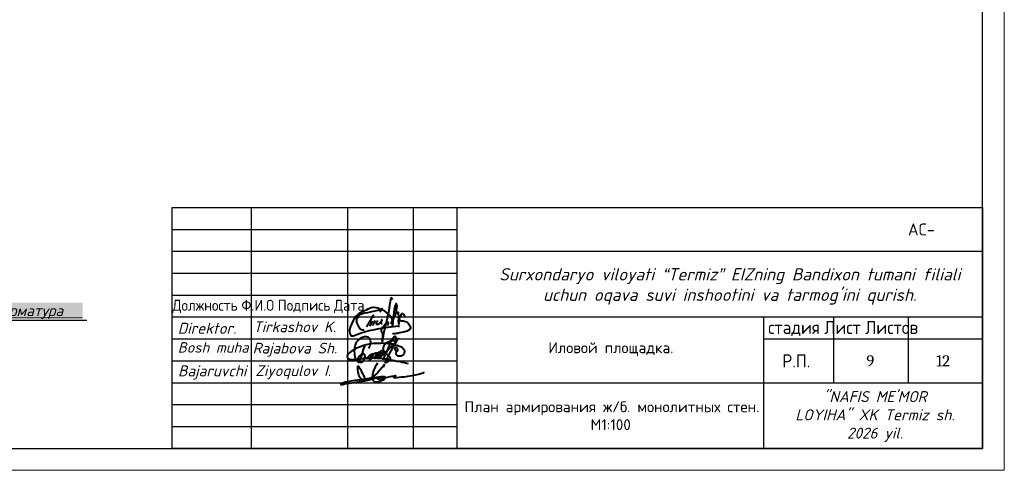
# Model space of a CAD drawing. Header units: millimetres. Extents: x -2765404 to 1548445, y -374876 to 1313256.
# Tile 16 of 77: x 35274 to 57755, y -278784 to -268499. Entities that reach past the tile are written whole.
import ezdxf

# ---------------------------------------------------------------- set-up
doc = ezdxf.new("R2010")
doc.units = ezdxf.units.MM
for name, color, linetype in [('PDF _0', 7, 'Continuous'), ('PDF _Текст', 7, 'Continuous'), ('PDF _Формат', 7, 'Continuous'), ('PDF _ЭМ', 7, 'Continuous')]:
    doc.layers.add(name, color=color, linetype=linetype)
doc.styles.add('ISOCPEUR', font='isocpeui.ttf', dxfattribs={"height": 300})
doc.styles.add('PDF Cambria', font='Cambria.ttf')
doc.styles.add('PDF ISOCPEUR', font='isocpeur.ttf')
doc.styles.add('PDF ISOCPEUR Italic', font='isocpeui.ttf')
doc.styles.add('Standard 1', font='isocpeur.ttf', dxfattribs={"height": 300})
doc.styles.add('V@ler@Live', font='isocpeui.ttf')

# ---------------------------------------------------------------- blocks, each defined once
blk = doc.blocks.new('ghfgj jghjmhg jjbkm jkm')
at = {"color": 5, "linetype": 'ByBlock', "lineweight": 40}
for points in [[(-261.31, -8185.11), (-261.13, -8184.8), (-260.98, -8184.44), (-260.83, -8184.1), (-260.77, -8183.74), (-260.77, -8183.33), (-260.84, -8183.04), (-260.94, -8182.72), (-261.1, -8182.45), (-261.24, -8182.27), (-261.41, -8182.13), (-261.62, -8182.06), (-261.9, -8181.99), (-262.16, -8181.99), (-262.45, -8182.02), (-262.71, -8182.09), (-263.01, -8182.18), (-263.21, -8182.28), (-263.56, -8182.45), (-264.11, -8182.93), (-264.37, -8183.23), (-264.55, -8183.47), (-264.7, -8183.74), (-264.8, -8183.97), (-264.9, -8184.28), (-265, -8184.61), (-265.09, -8184.89), (-265.13, -8185.31), (-265.15, -8185.69), (-265.12, -8186.51), (-265.09, -8186.93), (-265.04, -8187.29), (-264.92, -8187.73), (-264.78, -8187.96), (-264.64, -8188.12), (-264.45, -8188.27), (-264.32, -8188.36), (-264.16, -8188.48), (-263.95, -8188.61), (-263.68, -8188.73), (-263.56, -8188.75), (-263.38, -8188.75), (-263.2, -8188.74), (-263.02, -8188.68), (-262.84, -8188.57), (-262.69, -8188.42), (-262.59, -8188.25), (-262.52, -8188.12), (-262.41, -8187.9), (-262.33, -8187.69), (-262.3, -8187.5), (-262.26, -8187.31), (-262.28, -8187.17), (-262.31, -8186.97), (-262.36, -8186.84), (-262.45, -8186.73), (-262.56, -8186.64), (-262.73, -8186.58), (-262.89, -8186.59), (-263.01, -8186.62), (-263.19, -8186.68), (-263.41, -8186.81), (-263.72, -8187.06), (-263.88, -8187.25), (-263.98, -8187.39), (-264.08, -8187.51), (-264.14, -8187.64), (-264.2, -8187.77), (-264.24, -8187.93), (-264.28, -8188.14), (-264.29, -8188.31), (-264.26, -8188.51), (-264.16, -8188.67), (-264.1, -8188.78), (-264.05, -8188.82), (-264.02, -8188.82), (-263.97, -8188.8), (-263.94, -8188.76), (-263.9, -8188.7), (-263.85, -8188.61), (-263.54, -8187.99), (-263.32, -8187.47), (-263.12, -8186.97), (-262.97, -8186.37), (-262.66, -8185.37), (-262.49, -8184.87), (-262.44, -8184.66), (-262.42, -8184.64), (-262.41, -8184.62), (-262.39, -8184.62), (-262.37, -8184.63), (-262.36, -8184.64), (-262.36, -8184.67), (-262.36, -8184.69), (-262.37, -8184.71), (-262.38, -8184.74)], [(-261.91, -8188.06), (-261.82, -8187.85), (-261.76, -8187.75), (-261.72, -8187.7), (-261.67, -8187.6), (-261.55, -8187.48), (-261.46, -8187.39), (-261.37, -8187.28), (-261.3, -8187.19), (-261.16, -8187.1), (-261.1, -8187.05), (-261, -8186.94), (-260.91, -8186.85), (-260.83, -8186.81), (-260.75, -8186.76), (-260.66, -8186.71), (-260.58, -8186.66), (-260.51, -8186.61), (-260.44, -8186.57), (-260.38, -8186.54), (-260.32, -8186.52), (-260.26, -8186.51), (-260.22, -8186.51), (-260.19, -8186.53), (-260.18, -8186.54), (-260.16, -8186.58), (-260.14, -8186.65), (-260.15, -8186.71), (-260.15, -8186.76), (-260.17, -8186.81), (-260.19, -8186.86), (-260.2, -8186.9), (-260.24, -8187.01), (-260.26, -8187.11), (-260.27, -8187.17), (-260.29, -8187.21), (-260.32, -8187.29), (-260.35, -8187.37), (-260.38, -8187.43), (-260.41, -8187.49), (-260.47, -8187.62), (-260.52, -8187.67), (-260.56, -8187.77), (-260.6, -8187.82), (-260.66, -8187.9), (-260.7, -8187.94), (-260.73, -8187.99), (-260.76, -8188.02), (-260.79, -8188.05), (-260.82, -8188.09), (-260.86, -8188.12), (-260.89, -8188.15), (-260.93, -8188.18), (-260.96, -8188.21), (-261, -8188.23), (-261.04, -8188.26), (-261.08, -8188.27), (-261.1, -8188.25), (-261.1, -8188.22), (-261.1, -8188.19), (-261.09, -8188.15), (-261.08, -8188.12), (-261.06, -8188.06), (-261.04, -8188.01), (-261.02, -8187.96), (-261, -8187.92), (-260.96, -8187.85), (-260.93, -8187.79), (-260.89, -8187.71), (-260.88, -8187.68), (-260.84, -8187.63), (-260.77, -8187.53), (-260.75, -8187.48), (-260.74, -8187.45), (-260.71, -8187.4), (-260.69, -8187.35), (-260.66, -8187.31), (-260.63, -8187.27), (-260.6, -8187.22), (-260.57, -8187.19), (-260.54, -8187.14), (-260.5, -8187.1), (-260.47, -8187.07), (-260.44, -8187.02), (-260.4, -8186.98), (-260.38, -8186.96), (-260.36, -8186.94), (-260.34, -8186.92), (-260.32, -8186.89), (-260.3, -8186.86), (-260.28, -8186.83), (-260.25, -8186.78), (-260.21, -8186.75), (-260.15, -8186.7), (-260.11, -8186.66), (-260.05, -8186.6), (-259.98, -8186.55), (-259.9, -8186.51), (-259.83, -8186.45), (-259.75, -8186.42), (-259.7, -8186.4), (-259.64, -8186.37), (-259.58, -8186.35), (-259.51, -8186.34), (-259.45, -8186.32), (-259.39, -8186.3), (-259.34, -8186.28), (-259.28, -8186.28), (-259.24, -8186.27), (-259.17, -8186.27), (-259.12, -8186.28), (-259.08, -8186.33), (-259.05, -8186.37), (-259.01, -8186.42), (-259, -8186.47), (-258.99, -8186.51), (-258.98, -8186.58), (-258.99, -8186.62), (-259, -8186.68), (-259, -8186.76), (-259.02, -8186.81), (-259.04, -8186.88), (-259.06, -8186.94), (-259.09, -8187.01), (-259.11, -8187.08), (-259.14, -8187.16), (-259.17, -8187.22), (-259.23, -8187.3), (-259.27, -8187.37), (-259.32, -8187.45), (-259.37, -8187.52), (-259.43, -8187.59), (-259.47, -8187.65), (-259.52, -8187.72), (-259.58, -8187.77), (-259.66, -8187.78), (-259.72, -8187.77), (-259.78, -8187.75), (-259.78, -8187.71), (-259.78, -8187.65), (-259.76, -8187.61), (-259.75, -8187.55), (-259.73, -8187.52), (-259.71, -8187.48), (-259.68, -8187.44), (-259.65, -8187.39), (-259.62, -8187.34), (-259.59, -8187.28), (-259.55, -8187.24), (-259.52, -8187.17), (-259.47, -8187.1), (-259.43, -8187.03), (-259.38, -8186.94), (-259.33, -8186.83), (-259.25, -8186.73), (-259.21, -8186.65), (-259.19, -8186.6), (-259.16, -8186.53), (-259.11, -8186.46), (-259.08, -8186.41), (-259.04, -8186.38), (-258.99, -8186.35), (-258.94, -8186.3), (-258.87, -8186.25), (-258.79, -8186.2), (-258.73, -8186.14), (-258.66, -8186.11), (-258.58, -8186.08), (-258.51, -8186.06), (-258.43, -8186.05), (-258.37, -8186.04), (-258.3, -8186.05), (-258.24, -8186.08), (-258.17, -8186.14), (-258.14, -8186.2), (-258.11, -8186.28), (-258.1, -8186.34), (-258.11, -8186.41), (-258.12, -8186.47), (-258.14, -8186.54), (-258.15, -8186.59), (-258.17, -8186.66), (-258.19, -8186.72), (-258.2, -8186.78), (-258.2, -8186.82), (-258.22, -8186.86), (-258.23, -8186.89), (-258.25, -8186.92), (-258.26, -8186.95), (-258.29, -8186.99), (-258.32, -8187.02), (-258.34, -8187.05), (-258.39, -8187.11), (-258.43, -8187.16), (-258.47, -8187.21), (-258.52, -8187.26), (-258.56, -8187.3), (-258.6, -8187.34), (-258.66, -8187.39), (-258.71, -8187.42), (-258.76, -8187.45), (-258.81, -8187.46), (-258.87, -8187.47), (-258.92, -8187.46), (-258.97, -8187.43), (-259, -8187.37), (-259, -8187.33), (-258.99, -8187.29), (-258.97, -8187.22), (-258.94, -8187.15), (-258.92, -8187.1), (-258.9, -8187.04), (-258.87, -8186.98), (-258.83, -8186.92), (-258.79, -8186.83), (-258.73, -8186.76), (-258.69, -8186.69), (-258.64, -8186.6), (-258.59, -8186.53), (-258.52, -8186.39), (-258.45, -8186.3), (-258.4, -8186.23), (-258.37, -8186.19), (-258.33, -8186.13), (-258.27, -8186.07), (-258.27, -8186.07), (-258.2, -8185.98), (-258.14, -8185.89), (-258.09, -8185.82), (-258.02, -8185.76), (-257.94, -8185.7), (-257.9, -8185.67), (-257.82, -8185.66), (-257.78, -8185.64), (-257.74, -8185.64), (-257.71, -8185.65), (-257.67, -8185.67), (-257.64, -8185.68), (-257.63, -8185.7), (-257.61, -8185.72), (-257.59, -8185.75), (-257.57, -8185.79), (-257.56, -8185.83), (-257.55, -8185.87), (-257.55, -8185.91), (-257.55, -8185.96), (-257.55, -8186.03), (-257.56, -8186.07), (-257.56, -8186.08), (-257.57, -8186.15), (-257.59, -8186.21), (-257.61, -8186.3), (-257.64, -8186.38), (-257.66, -8186.44), (-257.67, -8186.48), (-257.68, -8186.51), (-257.71, -8186.54), (-257.75, -8186.6), (-257.8, -8186.67), (-257.83, -8186.72), (-257.86, -8186.76), (-257.9, -8186.81), (-257.94, -8186.88), (-257.98, -8186.93), (-258, -8186.95), (-258.03, -8187), (-258.06, -8187.06), (-258.11, -8187.11), (-258.14, -8187.15), (-258.19, -8187.21), (-258.24, -8187.27), (-258.25, -8187.29), (-258.28, -8187.33), (-258.29, -8187.35), (-258.32, -8187.39), (-258.34, -8187.43), (-258.37, -8187.43), (-258.37, -8187.42), (-258.36, -8187.39), (-258.34, -8187.37), (-258.33, -8187.36), (-258.31, -8187.35), (-258.29, -8187.34), (-258.26, -8187.34), (-258.24, -8187.33), (-258.21, -8187.33), (-258.19, -8187.32), (-258.17, -8187.31), (-258.16, -8187.3), (-258.14, -8187.29), (-258.12, -8187.27), (-258.07, -8187.24), (-258.03, -8187.21), (-257.98, -8187.19), (-257.95, -8187.16), (-257.9, -8187.14), (-257.87, -8187.12), (-257.84, -8187.09), (-257.79, -8187.07), (-257.75, -8187.03), (-257.72, -8186.99), (-257.69, -8186.96), (-257.65, -8186.92), (-257.62, -8186.9), (-257.6, -8186.88), (-257.56, -8186.85), (-257.53, -8186.81), (-257.48, -8186.78), (-257.44, -8186.74), (-257.38, -8186.69), (-257.35, -8186.66), (-257.31, -8186.62), (-257.23, -8186.55), (-257.19, -8186.5), (-257.11, -8186.42), (-257.09, -8186.38), (-257.05, -8186.35), (-257.02, -8186.32), (-256.95, -8186.25), (-256.89, -8186.21), (-256.84, -8186.14), (-256.8, -8186.1), (-256.75, -8186.04), (-256.69, -8185.98), (-256.62, -8185.91), (-256.51, -8185.83), (-256.44, -8185.76), (-256.35, -8185.66), (-256.25, -8185.58), (-256.13, -8185.49), (-256.02, -8185.4), (-255.95, -8185.32), (-255.88, -8185.25), (-255.84, -8185.19), (-255.77, -8185.12), (-255.73, -8185.07), (-255.68, -8185.03), (-255.64, -8184.98), (-255.58, -8184.94), (-255.53, -8184.88), (-255.49, -8184.83), (-255.41, -8184.76), (-255.34, -8184.69), (-255.27, -8184.63), (-255.19, -8184.52), (-255.12, -8184.44), (-255.03, -8184.33), (-254.95, -8184.24), (-254.87, -8184.16), (-254.79, -8184.07), (-254.68, -8183.95), (-254.62, -8183.87), (-254.55, -8183.8), (-254.44, -8183.7), (-254.37, -8183.64), (-254.29, -8183.57), (-254.22, -8183.49), (-254.18, -8183.4), (-254.14, -8183.31), (-254.1, -8183.19), (-254.04, -8183.1), (-253.99, -8183), (-253.98, -8182.94), (-253.95, -8182.84), (-253.96, -8182.75), (-253.96, -8182.67), (-253.96, -8182.59), (-253.98, -8182.53), (-254, -8182.46), (-254, -8182.41), (-254.01, -8182.37), (-254.01, -8182.32), (-254.02, -8182.27), (-254.05, -8182.2), (-254.07, -8182.14), (-254.08, -8182.09), (-254.1, -8182.05), (-254.11, -8182.01), (-254.14, -8181.97), (-254.16, -8181.92), (-254.2, -8181.91), (-254.23, -8181.9), (-254.26, -8181.89), (-254.3, -8181.91), (-254.35, -8181.94), (-254.43, -8181.95), (-254.47, -8181.99), (-254.53, -8182.04), (-254.57, -8182.08), (-254.64, -8182.12), (-254.69, -8182.17), (-254.76, -8182.23), (-254.81, -8182.27), (-254.87, -8182.35), (-254.96, -8182.46), (-255, -8182.55), (-255.07, -8182.66), (-255.12, -8182.79), (-255.15, -8182.86), (-255.19, -8182.97), (-255.27, -8183.13), (-255.37, -8183.34), (-255.41, -8183.43), (-255.53, -8183.68), (-255.67, -8183.97), (-256, -8184.65), (-256.31, -8185.35), (-256.67, -8186.19), (-256.9, -8186.73), (-257.1, -8187.18), (-257.41, -8187.89), (-257.54, -8188.2)], [(-253.34, -8182.28), (-253.56, -8182.65), (-253.77, -8183), (-254.11, -8183.59), (-254.52, -8184.3), (-254.91, -8184.96), (-255.39, -8185.76), (-255.74, -8186.34), (-256.11, -8187.1), (-256.54, -8187.95), (-256.73, -8188.33), (-256.84, -8188.57), (-256.93, -8188.74), (-256.92, -8188.8), (-256.89, -8188.85), (-256.86, -8188.86), (-256.81, -8188.84), (-256.74, -8188.83), (-256.64, -8188.81), (-256.56, -8188.79), (-256.47, -8188.76), (-256.39, -8188.73), (-256.31, -8188.7), (-256.23, -8188.63), (-256.13, -8188.56), (-256, -8188.5), (-255.91, -8188.43), (-255.81, -8188.37), (-255.75, -8188.32), (-255.67, -8188.28), (-255.63, -8188.22), (-255.59, -8188.15), (-255.56, -8188.11), (-255.5, -8188.03), (-255.46, -8187.96), (-255.44, -8187.92), (-255.45, -8187.85), (-255.46, -8187.79), (-255.5, -8187.71), (-255.54, -8187.64), (-255.58, -8187.57), (-255.61, -8187.51), (-255.65, -8187.45), (-255.7, -8187.36), (-255.76, -8187.29), (-255.8, -8187.25), (-255.85, -8187.2), (-255.9, -8187.14), (-255.94, -8187.09), (-255.98, -8187.05), (-256.02, -8187), (-256.07, -8186.95), (-256.18, -8186.86), (-256.26, -8186.79), (-256.33, -8186.71), (-256.41, -8186.65), (-256.47, -8186.6), (-256.58, -8186.49), (-256.65, -8186.42), (-256.71, -8186.36), (-256.79, -8186.28), (-257.01, -8186.05), (-257.11, -8185.94), (-257.19, -8185.79), (-257.27, -8185.64), (-257.33, -8185.47), (-257.37, -8185.32), (-257.38, -8185.12), (-257.35, -8184.97), (-257.32, -8184.85), (-257.27, -8184.71), (-257.23, -8184.56), (-257.16, -8184.36), (-257.04, -8184.14), (-256.93, -8184), (-256.82, -8183.83), (-256.71, -8183.73), (-256.61, -8183.62), (-256.49, -8183.55), (-256.34, -8183.46), (-256.22, -8183.4), (-256.1, -8183.33), (-255.94, -8183.23), (-255.78, -8183.18), (-255.62, -8183.13), (-255.47, -8183.08), (-255.27, -8183.05), (-255.11, -8183.03), (-254.91, -8183), (-254.69, -8183), (-254.47, -8183.01), (-254.3, -8183.05), (-254.08, -8183.21), (-253.99, -8183.39)], [(-254.12, -8185.87), (-253.9, -8185.82), (-253.74, -8185.78), (-253.55, -8185.63), (-253.51, -8185.51), (-253.5, -8185.43), (-253.51, -8185.3), (-253.56, -8185.19), (-253.6, -8185.09), (-253.66, -8185.02), (-253.75, -8184.96), (-253.85, -8184.92), (-253.94, -8184.88), (-254.03, -8184.84), (-254.1, -8184.84), (-254.19, -8184.85), (-254.27, -8184.88), (-254.32, -8184.93), (-254.37, -8185.02), (-254.4, -8185.1), (-254.39, -8185.21), (-254.33, -8185.34), (-254.28, -8185.45), (-254.21, -8185.54), (-254.12, -8185.61), (-254.02, -8185.68), (-253.92, -8185.74), (-253.82, -8185.8), (-253.82, -8185.8), (-253.76, -8185.91), (-253.77, -8185.94), (-253.82, -8185.97), (-253.89, -8186.03), (-253.95, -8186.11), (-254.01, -8186.18), (-254.04, -8186.27), (-254.07, -8186.34), (-254.08, -8186.44), (-254.05, -8186.53), (-254.03, -8186.62), (-253.98, -8186.7), (-253.92, -8186.77), (-253.84, -8186.85), (-253.78, -8186.91), (-253.73, -8186.97), (-253.64, -8187.02), (-253.58, -8187.04), (-253.52, -8187.05), (-253.46, -8187.06), (-253.38, -8187.07), (-253.28, -8187.07), (-253.18, -8187.08), (-253.1, -8187.08), (-253.03, -8187.07), (-252.94, -8187.07), (-252.86, -8187.06), (-252.76, -8187.05), (-252.69, -8187.05), (-252.61, -8187.04), (-252.55, -8187.02), (-252.48, -8187), (-252.43, -8186.98), (-252.36, -8186.95), (-252.29, -8186.92), (-252.24, -8186.9), (-252.18, -8186.87), (-252.14, -8186.84), (-252.09, -8186.81), (-252.04, -8186.78), (-251.99, -8186.73), (-251.96, -8186.7), (-251.91, -8186.65), (-251.87, -8186.61), (-251.84, -8186.56), (-251.82, -8186.52), (-251.78, -8186.43), (-251.74, -8186.32), (-251.7, -8186.18), (-251.67, -8186.04), (-251.67, -8185.93), (-251.67, -8185.84), (-251.7, -8185.76), (-251.74, -8185.66), (-251.78, -8185.55), (-251.84, -8185.46), (-251.91, -8185.36), (-251.99, -8185.24), (-252.07, -8185.14), (-252.18, -8185.04), (-252.3, -8184.94), (-252.43, -8184.86), (-252.58, -8184.77), (-252.84, -8184.65), (-253.04, -8184.57), (-253.31, -8184.48), (-253.69, -8184.34), (-254.02, -8184.22), (-254.4, -8184.14), (-254.97, -8183.99), (-255.26, -8183.95), (-255.57, -8183.9), (-255.82, -8183.86), (-256.1, -8183.85), (-256.38, -8183.8), (-257.05, -8183.75), (-257.45, -8183.75), (-257.92, -8183.74), (-258.19, -8183.75), (-259.16, -8183.78), (-259.99, -8183.83), (-260.63, -8183.91), (-261.2, -8183.99), (-261.98, -8184.18), (-262.58, -8184.34), (-263.58, -8184.7), (-264.46, -8185.07), (-265.01, -8185.31), (-265.4, -8185.54), (-265.96, -8185.89), (-266.37, -8186.23), (-266.53, -8186.4), (-266.67, -8186.54), (-266.78, -8186.65), (-266.86, -8186.73), (-266.94, -8186.85), (-267, -8186.95), (-267.04, -8187.06), (-267.07, -8187.19), (-267.06, -8187.29), (-267.03, -8187.44), (-266.97, -8187.56), (-266.91, -8187.66), (-266.83, -8187.75), (-266.75, -8187.84), (-266.67, -8187.89), (-266.55, -8187.94), (-266.42, -8187.98), (-266.33, -8188.01), (-266.26, -8188.02), (-266.13, -8188.04), (-265.99, -8188.06), (-265.8, -8188.08), (-265.56, -8188.09), (-265.34, -8188.09), (-265.08, -8188.07), (-264.93, -8188.06), (-264.83, -8188.05), (-264.55, -8188.03), (-264.33, -8187.99), (-264.11, -8187.96), (-263.82, -8187.91), (-263.6, -8187.86), (-263.31, -8187.82), (-262.96, -8187.78), (-262.71, -8187.73), (-262.33, -8187.69), (-261.88, -8187.67), (-261.47, -8187.66), (-261.12, -8187.65), (-260.83, -8187.6), (-260.44, -8187.62), (-259.84, -8187.64), (-259.56, -8187.65), (-259.12, -8187.68), (-258.65, -8187.7), (-258.07, -8187.73), (-257.59, -8187.79), (-257.07, -8187.87), (-256.72, -8187.9), (-256.52, -8187.92), (-256.35, -8187.94), (-256.02, -8187.97), (-255.72, -8188.04), (-255.41, -8188.12), (-254.87, -8188.24), (-254.39, -8188.34), (-254.14, -8188.4), (-253.79, -8188.47), (-253.42, -8188.55), (-252.82, -8188.64), (-252.33, -8188.75), (-251.87, -8188.84), (-251.4, -8188.97), (-251.1, -8189.05), (-250.73, -8189.15)]]:
    blk.add_lwpolyline(points, dxfattribs=at)
blk = doc.blocks.new('dhfdgh xfghfgh ffnhjmgmgvbnfgg')
at = {"color": 5, "lineweight": 40, "ltscale": 0.5}
for p, q in [((1479191, -22031), (1479186, -22087)), ((1479206, -21938), (1479191, -22031)), ((1479223, -21865), (1479206, -21938)), ((1479232, -21840), (1479223, -21865)), ((1479249, -21856), (1479232, -21840)), ((1479259, -21871), (1479249, -21856)), ((1479272, -21891), (1479259, -21871)), ((1479156, -22246), (1479134, -22332)), ((1479166, -22194), (1479156, -22246)), ((1479186, -22087), (1479166, -22194)), ((1479036, -22544), (1479050, -22522)), ((1479050, -22522), (1479087, -22472)), ((1479107, -22459), (1479072, -22596)), ((1479087, -22472), (1479140, -22415)), ((1479134, -22332), (1479107, -22459)), ((1479140, -22415), (1479151, -22408)), ((1479150, -22450), (1479148, -22470)), ((1479148, -22470), (1479149, -22483)), ((1479149, -22483), (1479151, -22492)), ((1479155, -22412), (1479150, -22450)), ((1479151, -22408), (1479154, -22407)), ((1479151, -22492), (1479158, -22500)), ((1479154, -22407), (1479155, -22408)), ((1479155, -22408), (1479155, -22412)), ((1479000, -22618), (1479005, -22595)), ((1479005, -22637), (1479000, -22618)), ((1479005, -22595), (1479014, -22576)), ((1479011, -22653), (1479005, -22637)), ((1479022, -22680), (1479011, -22653)), ((1479014, -22576), (1479036, -22544)), ((1479019, -22877), (1479038, -22760)), ((1479031, -22709), (1479022, -22680)), ((1479036, -22732), (1479031, -22709)), ((1479052, -22687), (1479032, -22801)), ((1479037, -22753), (1479036, -22732)), ((1479038, -22760), (1479037, -22753)), ((1479072, -22596), (1479052, -22687)), ((1479020, -22878), (1479019, -22877)), ((1479022, -22878), (1479020, -22878)), ((1479023, -22878), (1479022, -22878)), ((1479032, -22801), (1479023, -22878))]:
    blk.add_line(p, q, dxfattribs=at)
for points in [[(1479224, -22461), (1479241, -22423), (1479263, -22388), (1479286, -22338), (1479310, -22292), (1479322, -22264), (1479330, -22239), (1479338, -22215), (1479346, -22183), (1479354, -22152), (1479360, -22124), (1479365, -22096), (1479367, -22070), (1479369, -22045), (1479368, -22026), (1479364, -22015), (1479359, -22001), (1479353, -21992), (1479349, -21988), (1479343, -21990), (1479338, -21999), (1479325, -22026), (1479317, -22050), (1479303, -22121), (1479295, -22194), (1479288, -22255), (1479285, -22289), (1479287, -22329), (1479273, -22379), (1479269, -22399), (1479267, -22423), (1479266, -22510), (1479267, -22423), (1479264, -22393), (1479257, -22371), (1479245, -22338), (1479230, -22312), (1479213, -22288), (1479197, -22267), (1479163, -22229), (1479123, -22191), (1479078, -22165), (1479048, -22150), (1479017, -22138), (1478960, -22115), (1478920, -22095), (1478874, -22081), (1478828, -22076), (1478795, -22076), (1478757, -22086), (1478724, -22099), (1478682, -22118), (1478638, -22137), (1478583, -22162), (1478528, -22189), (1478491, -22208), (1478456, -22235), (1478431, -22255), (1478400, -22283), (1478364, -22333), (1478328, -22399), (1478297, -22467), (1478272, -22526), (1478245, -22599), (1478244, -22642), (1478258, -22687), (1478271, -22724), (1478283, -22739), (1478299, -22746), (1478333, -22741), (1478419, -22713), (1478544, -22668), (1478713, -22620), (1478849, -22592), (1478951, -22572), (1479044, -22558), (1479219, -22534), (1479347, -22518), (1479408, -22511), (1479401, -22525), (1479395, -22539)], [(1478590, -22609), (1478563, -22611), (1478536, -22606), (1478508, -22594), (1478492, -22572), (1478477, -22543), (1478457, -22505), (1478436, -22461), (1478424, -22427), (1478418, -22390), (1478420, -22362), (1478428, -22331), (1478450, -22291), (1478476, -22262), (1478517, -22234), (1478557, -22216), (1478609, -22205), (1478683, -22191), (1478773, -22173), (1478857, -22158), (1478923, -22138), (1478971, -22125), (1478994, -22118), (1479019, -22100), (1478992, -22128), (1478984, -22142), (1478977, -22157), (1478975, -22170), (1478974, -22182), (1478970, -22188)], [(1478815, -22321), (1478813, -22292), (1478811, -22258), (1478794, -22275), (1478764, -22325), (1478645, -22532)], [(1479375, -22225), (1479399, -22187), (1479408, -22471), (1479406, -22364), (1479416, -22351), (1479426, -22333), (1479442, -22289), (1479460, -22262), (1479482, -22228), (1479492, -22220), (1479503, -22219), (1479516, -22225), (1479531, -22244), (1479541, -22265), (1479548, -22281), (1479549, -22285), (1479547, -22292), (1479546, -22295)], [(1478786, -22391), (1478727, -22519)], [(1478846, -22385), (1478807, -22466), (1478802, -22481), (1478800, -22494), (1478800, -22502)], [(1478907, -22386), (1478897, -22404), (1478885, -22424), (1478879, -22440), (1478875, -22452), (1478877, -22464), (1478883, -22471), (1478896, -22473), (1478913, -22473), (1478938, -22461), (1478961, -22447), (1478982, -22427), (1479002, -22408), (1479014, -22394), (1479018, -22382), (1479015, -22375), (1479011, -22368), (1479007, -22368), (1479005, -22370), (1479005, -22373), (1479000, -22386), (1478997, -22398), (1478993, -22411), (1478991, -22421), (1478990, -22431), (1478991, -22441), (1478994, -22446), (1478997, -22450), (1479003, -22454), (1479010, -22458), (1479016, -22458), (1479021, -22458)], [(1479406, -22374), (1479409, -22371), (1479414, -22366), (1479421, -22364), (1479428, -22365), (1479436, -22369), (1479442, -22378), (1479450, -22386), (1479461, -22390), (1479473, -22392), (1479487, -22392), (1479513, -22394), (1479539, -22395), (1479569, -22403), (1479595, -22415), (1479614, -22428), (1479628, -22445), (1479646, -22471), (1479661, -22498), (1479681, -22526), (1479687, -22537), (1479687, -22560), (1479684, -22579), (1479675, -22591), (1479656, -22609), (1479642, -22621), (1479610, -22634), (1479580, -22644), (1479519, -22659), (1479477, -22667), (1479435, -22675), (1479378, -22687), (1479338, -22693), (1479306, -22697), (1479276, -22700), (1479260, -22700)]]:
    blk.add_lwpolyline(points, dxfattribs=at)
blk = doc.blocks.new('65616152')
at = {"color": 5, "lineweight": 40, "true_color": 0x0000f5}
for points in [[(1279415, 265228), (1279057, 264705), (1278598, 264034), (1278382, 263509), (1278134, 263078), (1277994, 262545), (1277851, 262004), (1277776, 261556), (1277737, 261115), (1277701, 260716), (1277722, 260496), (1277730, 260167), (1277796, 259731), (1278018, 259441), (1278309, 259225), (1278601, 259127), (1278991, 259098), (1279387, 259094), (1279889, 259189), (1280352, 259407), (1281030, 259696), (1281576, 259928), (1281931, 260200), (1282034, 260401), (1281915, 260623), (1281551, 260802), (1281087, 260808), (1280787, 260808), (1280423, 260740), (1278109, 260488), (1276657, 260251), (1273700, 259801), (1271955, 259526), (1270532, 259301), (1269315, 259055), (1268808, 258966), (1268177, 258779), (1267649, 258632), (1267284, 258500), (1267248, 258412), (1267248, 258332), (1267308, 258272), (1267394, 258235), (1267537, 258235), (1267798, 258265), (1268152, 258306), (1268635, 258416), (1270126, 258669), (1271729, 258942), (1273456, 259235), (1275247, 259448), (1276608, 259807), (1278166, 260278), (1279164, 260481), (1280050, 260662), (1280154, 260639), (1280222, 260575), (1280266, 260538), (1280286, 260413), (1280230, 260351), (1280112, 260149), (1279962, 259982), (1279798, 259901), (1279639, 259901), (1279532, 259986), (1279532, 260140), (1279619, 260220), (1279823, 260292), (1280029, 260305), (1280257, 260260), (1280465, 260227), (1280574, 260185), (1280628, 260118), (1280634, 260043), (1280629, 259995), (1280611, 259940), (1280586, 259895), (1280481, 259863), (1280375, 259863), (1280289, 259889), (1280212, 259951), (1280204, 260034), (1280218, 260112), (1280244, 260181), (1280300, 260215), (1280515, 260227), (1280771, 260244), (1280828, 260248), (1280864, 260248), (1280895, 260239), (1280924, 260227), (1280964, 260203), (1280979, 260186), (1280980, 260156), (1280974, 260129), (1280946, 260081), (1280921, 260037), (1280844, 259996), (1280779, 259986), (1280731, 260016), (1280717, 260057), (1280717, 260098), (1280753, 260174), (1280828, 260200), (1280911, 260207), (1281178, 260270), (1281517, 260320), (1281866, 260434), (1282075, 260502), (1282650, 260656), (1283660, 260868), (1284229, 260987), (1284438, 261031), (1284872, 261121), (1285210, 261192), (1285303, 261186), (1285343, 261126), (1285343, 261065), (1285294, 261016), (1285139, 260982), (1285029, 260923), (1284933, 260873), (1284796, 260768), (1284756, 260700), (1284730, 260601), (1284760, 260561), (1284805, 260502), (1284929, 260533), (1285893, 260609), (1287154, 260721), (1288182, 260812), (1289325, 261007), (1290754, 261222), (1291857, 261388), (1292886, 261648), (1294011, 261945), (1294504, 262120), (1294798, 262268)], [(1281686, 264696), (1280112, 262946), (1279339, 262085), (1278484, 261359), (1277785, 260766), (1276609, 260060), (1275744, 259541), (1275063, 259376), (1274447, 259568), (1273996, 259965), (1273640, 260471), (1273243, 261332), (1272956, 262330), (1272845, 263146), (1272845, 263773), (1272899, 264287), (1273004, 264324), (1273111, 264236), (1273275, 264022), (1273734, 263260), (1274076, 262456), (1274414, 261823), (1274730, 261257), (1275006, 260715), (1275242, 260425)], [(1281686, 264696), (1281695, 264710), (1281696, 264715), (1281696, 264720), (1281694, 264726), (1281689, 264735), (1281682, 264745), (1281671, 264754), (1281659, 264758), (1281649, 264764), (1281632, 264769), (1281615, 264770), (1281595, 264770), (1281576, 264768), (1281566, 264766), (1281556, 264763), (1281543, 264757), (1281533, 264746), (1281505, 264697), (1281469, 264630), (1281184, 263973)]]:
    blk.add_lwpolyline(points, dxfattribs=at)

msp = doc.modelspace()

# ---------------------------------------------------------------- linework, layer by layer
at = {"layer": 'PDF _0', "lineweight": 25}
msp.add_lwpolyline([(57255, -278285), (38757, -278285), (38757, -272785), (57255, -272785)], close=True, dxfattribs=at)
for points in [[(40556, -272785), (40556, -278285)], [(42756, -272785), (42756, -278285)], [(44256, -272785), (44256, -278285)], [(45256, -272785), (45256, -278285)], [(38757, -273285), (45256, -273285)], [(38757, -273785), (57255, -273785)], [(38757, -274285), (45256, -274285)], [(38757, -274785), (45256, -274785)], [(38757, -275285), (57255, -275285)], [(52255, -275285), (52255, -278285)], [(53857, -275285), (53857, -276785)], [(55557, -275285), (55557, -276785)], [(38757, -275785), (45256, -275785)], [(52255, -275785), (57255, -275785)], [(38757, -276285), (45256, -276285)], [(38757, -276785), (57255, -276785)], [(38757, -277285), (45256, -277285)], [(38757, -277785), (45256, -277785)]]:
    msp.add_lwpolyline(points, dxfattribs=at)
at = {"layer": 'PDF _0', "color": 5, "lineweight": 25}
msp.add_lwpolyline([(31623, -275860), (32755, -275357), (36808, -275357)], dxfattribs=at)
at = {"layer": 'PDF _0', "color": 7, "lineweight": 0, "true_color": 0xffffff}
msp.add_lwpolyline([(32853, -275306), (36709, -275306)], dxfattribs=at)
at = {"layer": 'PDF _0', "color": 7, "true_color": 0xffffff, "transparency": 33554559}
for points in [[(32853, -274959), (36709, -274959), (32853, -275306)], [(36709, -274959), (32853, -275306), (36709, -275306)]]:
    msp.add_solid(points, dxfattribs=at)
at = {"layer": 'PDF _Формат', "lineweight": 30}
msp.add_lwpolyline([(38757, -278285), (38757, -272785), (57255, -272785)], dxfattribs=at)
at = {"layer": 'PDF _ЭМ', "lineweight": 20}
msp.add_lwpolyline([(15757, -278784), (15757, -249087), (57755, -249087), (57755, -278784), (15757, -278784), (15757, -249087), (57755, -249087), (57755, -278784)], dxfattribs=at)
at = {"layer": 'PDF _ЭМ', "lineweight": 30}
msp.add_lwpolyline([(17756, -269786), (16556, -269786), (16556, -278285), (17756, -278285), (57255, -278285), (57255, -249587), (17756, -249587), (17756, -278285)], dxfattribs=at)

# ---------------------------------------------------------------- block references
at = {"lineweight": 40, "xscale": 0.9677430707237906, "yscale": 0.9677430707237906, "zscale": 0.9677430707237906}
msp.add_blockref('dhfdgh xfghfgh ffnhjmgmgvbnfgg', (-1387760, -253704), dxfattribs=at)
at = {"color": 0, "xscale": 85.50048011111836, "yscale": 85.50048011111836, "zscale": 85.50048011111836}
msp.add_blockref('ghfgj jghjmhg jjbkm jkm', (65584, 423828), dxfattribs=at)
at = {"color": 0, "ltscale": 100, "xscale": 0.06931321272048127, "yscale": 0.06931321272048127, "zscale": 0.06931321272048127}
msp.add_blockref('65616152', (-45234, -294726), dxfattribs=at)

# ---------------------------------------------------------------- texts
at = {"ltscale": 100}
for s, insert, char_height, width, attachment_point, style in [('{\\fISOCPEUR|b0|i1|c204|p34;Surxondaryo viloyati “Termiz” EIZning Bandixon tumani filiali uchun oqava suvi inshootini va tarmog’ini qurish.}', (51487, -274587), 280, 10975.54, 5, 'Standard 1'), ('Direktor.', (38883, -275543), 250, 1800, 4, 'V@ler@Live'), ('Bosh muha', (38883, -275979), 240, 1800, 4, 'V@ler@Live'), ('Bajaruvchi', (38890, -276552), 250, 1800, 4, 'V@ler@Live'), ('"NAFIS ME\'MOR LOYIHA" XK Termiz sh. 2026 yil.', (54801, -277556), 250, 3658.6, 5, 'V@ler@Live')]:
    msp.add_mtext(s, dxfattribs=dict(at, insert=insert, char_height=char_height, width=width, attachment_point=attachment_point, style=style))
at = {"lineweight": 30, "char_height": 245, "width": 2482.93, "attachment_point": 5, "style": 'ISOCPEUR'}
for s, insert in [('{\\fISOCPEUR|b0|i1|c204|p34;Tirkashov K.}', (41551, -275510)), ('{\\fISOCPEUR|b0|i1|c204|p34;Rajabova Sh.}', (41557, -276033)), ('{\\fISOCPEUR|b0|i1|c204|p34;Ziyoqulov I.}', (41516, -276547))]:
    msp.add_mtext(s, dxfattribs=dict(at, insert=insert))
at = {"layer": 'PDF _Текст', "attachment_point": 7}
for s, insert, char_height, style in [('АС-', (55554, -273423), 272.7, 'PDF ISOCPEUR'), ('Должность Ф.И.О Подпись Дата', (38760, -275194), 250, 'PDF Cambria'), ('продольная арматура', (32904, -275333), 250, 'PDF ISOCPEUR Italic'), ('стадия Лист Листов', (52363, -275721), 300.01, 'PDF Cambria'), ('Иловой площадка.', (47343, -276179), 250, 'PDF ISOCPEUR'), ('Р.П.', (52686, -276437), 300, 'PDF Cambria'), ('9', (54605, -276413), 250, 'PDF Cambria'), ('12', (56201, -276410), 250, 'PDF Cambria'), ('План армирования ж/б. монолитных стен.', (45430, -277527), 250, 'PDF ISOCPEUR'), ('М1:100', (48307, -277868), 250, 'PDF ISOCPEUR')]:
    msp.add_mtext(s, dxfattribs=dict(at, insert=insert, char_height=char_height, style=style))

doc.saveas('drawing.dxf')
